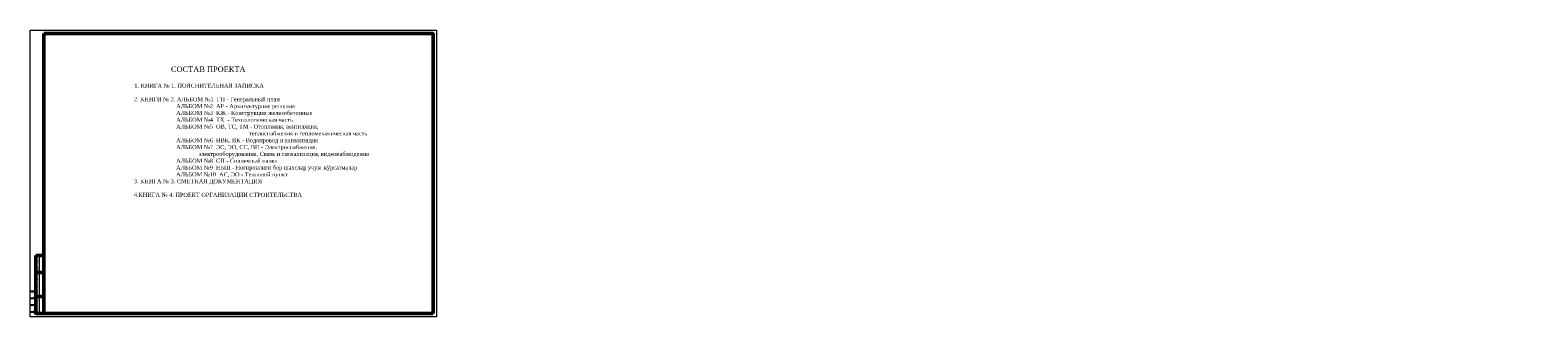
# Model space of a CAD drawing. Header units: millimetres. Extents: x 1527433 to 14789979, y -245576 to 11310.
# Tile 1 of 135: x 1527433 to 1747897, y -30690 to 11310. Entities that reach past the tile are written whole.
import ezdxf

# ---------------------------------------------------------------- set-up
doc = ezdxf.new("R2010")
doc.units = ezdxf.units.MM
doc.layers.add('0_Текст', color=175, linetype='Continuous', lineweight=20)
doc.layers.add('CS_UNPLOTTED', color=171, linetype='Continuous', plot=False)
doc.styles.add('ISO_1.0', font='isocpeur.ttf')
doc.styles.add('ГОСТ 3.5', font='isocpeur.ttf', dxfattribs={"oblique": 15, "height": 3})

# ---------------------------------------------------------------- blocks, each defined once
blk = doc.blocks.new('*U827')
at = {"lineweight": 9}
for p, q in [((-20, -5), (-20, 415)), ((-20, 415), (574, 415)), ((574, 415), (574, -5)), ((574, -5), (-20, -5))]:
    blk.add_line(p, q, dxfattribs=at)
at = {"lineweight": 50}
for p, q in [((0, 0), (0, 410)), ((0, 410), (569, 410)), ((569, 410), (569, 0)), ((0, 85), (-12, 85)), ((-12, 0), (-12, 85)), ((0, 60), (-12, 60)), ((0, 25), (-12, 25)), ((0, 0), (-12, 0)), ((569, 0), (0, 0))]:
    blk.add_line(p, q, dxfattribs=at)
at = {"lineweight": 20}
blk.add_line((-7, 85), (-7, 0), dxfattribs=at)
at = {"layer": 'CS_UNPLOTTED'}
for p, q in [((570, 411), (569, 410)), ((-20, 32.5), (-15, 32.5)), ((-20, 22.5), (-15, 22.5)), ((-20, 12.5), (-15, 12.5)), ((-20, 2.5), (-15, 2.5)), ((-12, 0), (-14, -1))]:
    blk.add_line(p, q, dxfattribs=at)
for centre in [(-17.7, 27.5), (-17.7, 7.5)]:
    blk.add_arc(centre, 5.67, 298.0574, 61.9426, dxfattribs=at)
at = {"layer": '0_Текст', "char_height": 2.5, "attachment_point": 5, "rotation": 90, "style": 'ISO_1.0'}
for s, insert, width in [('Взам. инв. №', (-9.5, 72.5), 25), ('Подпись и дата', (-9.5, 42.5), 35), ('Инв. № подл.', (-9.5, 12.5), 25)]:
    blk.add_mtext(s, dxfattribs=dict(at, insert=insert, width=width))
at = {"layer": 'CS_UNPLOTTED', "char_height": 0.8, "width": 5, "attachment_point": 2, "style": 'ISO_1.0'}
for s, insert in [('Основная надпись \\Pи штампы', (-17.5, 32.5)), ('Формат листа', (-17.5, 12.5))]:
    blk.add_mtext(s, dxfattribs=dict(at, insert=insert))

msp = doc.modelspace()

# ---------------------------------------------------------------- block references
at = {"lineweight": 13, "ltscale": 30, "xscale": 100, "yscale": 100, "zscale": 100}
msp.add_blockref('*U827', (1529440, -30190), dxfattribs=at)

# ---------------------------------------------------------------- texts
at = {"color": 0, "insert": (1540521.367, 5982.277), "char_height": 700, "attachment_point": 1, "style": 'ГОСТ 3.5'}
msp.add_mtext_dynamic_manual_height_columns('\\pi21;{\\fTimes New Roman|b0|i0|c204|p18;\\Q0;                            \\H1.143x;СОСТАВ ПРОЕКТА\\H0.87489x;\\P\\pi335.951;\\P\\pi21;        \\H0.8571x;1. КНИГА № 1. ПОЯСНИТЕЛЬНАЯ ЗАПИСКА\\P\\P         2. КНИГИ № 2. АЛЬБОМ №1  ГП - Генеральный план \\P                                    АЛЬБОМ №2  АР - Архитектурное решения \\P                                    АЛЬБОМ №3  КЖ - Конструкции железобетонные   \\P                                    АЛЬБОМ №4  ТХ  - Технологическая часть\\P                                    АЛЬБОМ №5  ОВ, ТС, ТМ - Отопления, вентиляция, \\P\\pi18918.1488;теплоснабжения и тепломеханическая часть\\P\\pi21;                                    АЛЬБОМ №6  НВК, ВК - Водопровод и канализация\\P                                    АЛЬБОМ №7  ЭС, ЭО, СС, ВН - Электроснабжения, \\P\\pi11542.02698;электрооборудования, Связь и сигнализация, видеонаблюдения                                                 \\P\\pi21;                                    АЛЬБОМ №8  СП - Солнечный панел \\P\\pi6.293;                                    АЛЬБОМ №9  НБШ - Ногиронлиги бор шахслар учун  кўрсатмалар \\P                                    АЛЬБОМ №10  АС, ЭО - Тепловой пункт                                     \\P\\pi21;         3. КНИГА № 3. СМЕТНАЯ ДОКУМЕНТАЦИЯ\\P\\pi335.951;\\P\\pi21;         4.КНИГА № 4. ПРОЕКТ ОРГАНИЗАЦИИ СТРОИТЕЛЬСТВА          \\P          }', width=35600.07105, gutter_width=1250, heights=[22733.332], dxfattribs=at)

doc.saveas('drawing.dxf')
